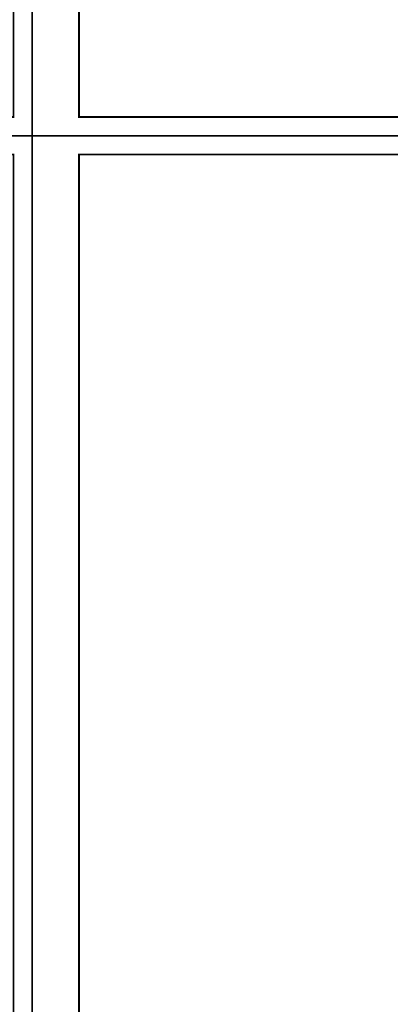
# Model space of a CAD drawing. Extents: x 427948 to 764348, y 274849 to 601549.
# Tile 182 of 212: x 679576 to 699370, y 466094 to 518647. Entities that reach past the tile are written whole.
import ezdxf

# ---------------------------------------------------------------- set-up
doc = ezdxf.new("R2010")
doc.units = 0
doc.header["$LTSCALE"] = 1000
doc.header["$MEASUREMENT"] = 0
doc.layers.get('0').update_dxf_attribs({"linetype": 'CONTINUOUS'})
doc.layers.add('PUB_TITLE', color=4, linetype='CONTINUOUS')

# ---------------------------------------------------------------- blocks, each defined once
blk = doc.blocks.new('24')
at = {"layer": 'PUB_TITLE', "linetype": 'Continuous'}
blk.add_lwpolyline([(-1193989, 144319), (-1109889, 144319), (-1109889, 203719), (-1193989, 203719)], close=True, dxfattribs=at)
at = {"layer": 'PUB_TITLE', "linetype": 'Continuous', "const_width": 100}
blk.add_lwpolyline([(-1191489, 145319), (-1110889, 145319), (-1110889, 202719), (-1191489, 202719)], close=True, dxfattribs=at)

msp = doc.modelspace()

# ---------------------------------------------------------------- block references
for p in [(1790136.9, 368130.5), (1874236.9, 368130.5), (1790136.9, 308730.5), (1874236.9, 308730.5)]:
    msp.add_blockref('24', p)

doc.saveas('drawing.dxf')
